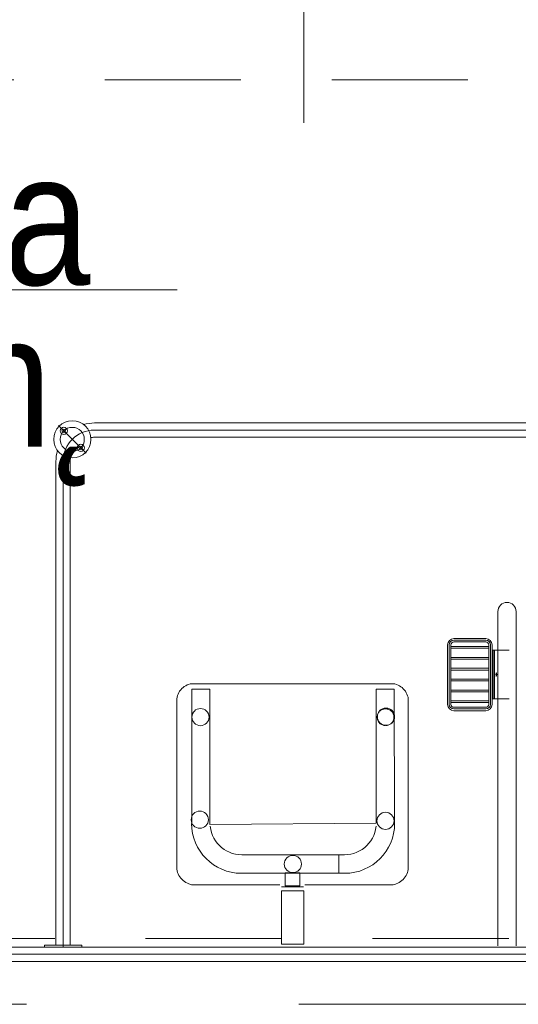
# Model space of a CAD drawing. Header units: centimetres. Extents: x -2424 to 1783, y 5 to 2907.
# Tile 56 of 94: x 663 to 750, y 1006 to 1178. Entities that reach past the tile are written whole.
import ezdxf

# ---------------------------------------------------------------- set-up
doc = ezdxf.new("R2010")
doc.units = ezdxf.units.CM
doc.linetypes.add('Długa kreska', pattern=[142.875, 95.25, -47.625])
doc.linetypes.add('Ponad', pattern=[39.688, 23.813, -15.875])
for name, color, linetype, lineweight in [('A-ANNO-NOTE', 131, 'Continuous', 9), ('A-AREA-IDEN', 2, 'Continuous', 13), ('A-DETL', 90, 'Continuous', 9), ('A-FLOR-OVHD', 1, 'Ponad', 9), ('A-WALL', 113, 'Continuous', 13), ('A-WALL-FNSH', 113, 'Continuous', 13), ('P-SANR-FIXT', 6, 'Continuous', 9)]:
    doc.layers.add(name, color=color, linetype=linetype, lineweight=lineweight)
doc.styles.add('Arial_10', font='arial.ttf', dxfattribs={"width": 0.85, "height": 23})

msp = doc.modelspace()

# ---------------------------------------------------------------- linework, layer by layer
at = {"layer": 'A-ANNO-NOTE', "color": 251, "lineweight": 9}
msp.add_line((712.38, 1159.83), (712.38, 1239.83), dxfattribs=at)
msp.add_line((712.38, 1159.83), (712.38, 1239.83), dxfattribs=at)
at = {"layer": 'A-AREA-IDEN', "color": 251, "lineweight": 9}
msp.add_line((690.21, 1130.63), (600.46, 1130.63), dxfattribs=at)
at = {"layer": 'A-DETL', "color": 251, "linetype": 'Długa kreska', "lineweight": 9}
msp.add_line((1235.38, 1005.83), (294.38, 1005.83), dxfattribs=at)
at = {"layer": 'A-FLOR-OVHD', "color": 251, "lineweight": 9}
for p, q in [((637.87, 1167.33), (787.87, 1167.33)), ((787.87, 1017.33), (637.87, 1017.33))]:
    msp.add_line(p, q, dxfattribs=at)
at = {"layer": 'A-WALL', "color": 251, "lineweight": 9}
for p, q in [((558.38, 1013.33), (852.88, 1013.33)), ((851.63, 1014.58), (559.63, 1014.58))]:
    msp.add_line(p, q, dxfattribs=at)
at = {"layer": 'A-WALL-FNSH', "color": 251, "lineweight": 9}
msp.add_line((850.38, 1015.83), (560.88, 1015.83), dxfattribs=at)
at = {"layer": 'P-SANR-FIXT', "color": 251, "lineweight": 9}
for p, q in [((674.32, 1102.08), (669.44, 1106.95)), ((675.77, 1107.38), (756.68, 1107.38)), ((756.68, 1106.13), (675.77, 1106.13)), ((675.77, 1104.88), (756.68, 1104.88)), ((670.27, 1015.83), (670.27, 1100.83)), ((669.02, 1016.13), (669.02, 1100.63)), ((671.52, 1016.13), (671.52, 1100.63)), ((746.28, 1074.43), (746.28, 1016.03)), ((749.48, 1016.03), (749.48, 1074.43)), ((737.49, 1058.22), (737.49, 1068.62)), ((737.79, 1058.22), (737.79, 1068.62)), ((738.09, 1058.22), (738.09, 1068.62)), ((744.69, 1068.32), (738.09, 1068.32)), ((738.59, 1069.72), (744.19, 1069.72)), ((738.59, 1069.42), (744.19, 1069.42)), ((738.59, 1069.12), (744.19, 1069.12)), ((744.69, 1068.62), (744.69, 1058.22)), ((744.99, 1068.62), (744.99, 1058.22)), ((745.29, 1068.62), (745.29, 1058.22)), ((744.69, 1068.02), (738.09, 1068.02)), ((744.69, 1066.42), (738.09, 1066.42)), ((745.29, 1067.67), (748.29, 1067.67)), ((745.49, 1067.67), (745.49, 1059.17)), ((745.69, 1067.67), (745.69, 1059.17)), ((744.69, 1066.12), (738.09, 1066.12)), ((744.69, 1064.52), (738.09, 1064.52)), ((744.69, 1064.22), (738.09, 1064.22)), ((691.46, 1061.33), (691.24, 1061.16)), ((691.71, 1061.48), (691.46, 1061.33)), ((691.96, 1061.61), (691.71, 1061.48)), ((692.22, 1061.71), (691.96, 1061.61)), ((692.49, 1061.79), (692.22, 1061.71)), ((692.77, 1061.83), (692.49, 1061.79)), ((693.05, 1061.83), (692.77, 1061.83)), ((728.01, 1061.83), (693.05, 1061.83)), ((728.29, 1061.78), (728.01, 1061.83)), ((728.56, 1061.7), (728.29, 1061.78)), ((728.83, 1061.6), (728.56, 1061.7)), ((729.08, 1061.47), (728.83, 1061.6)), ((729.32, 1061.31), (729.08, 1061.47)), ((729.55, 1061.14), (729.32, 1061.31)), ((744.69, 1062.62), (738.09, 1062.62)), ((744.69, 1062.32), (738.09, 1062.32)), ((690.26, 1059.77), (690.19, 1059.49)), ((690.37, 1060.03), (690.26, 1059.77)), ((690.5, 1060.29), (690.37, 1060.03)), ((690.65, 1060.53), (690.5, 1060.29)), ((690.83, 1060.76), (690.65, 1060.53)), ((691.02, 1060.97), (690.83, 1060.76)), ((691.24, 1061.16), (691.02, 1060.97)), ((695.95, 1060.85), (692.81, 1060.85)), ((692.81, 1037.45), (692.81, 1060.85)), ((695.95, 1060.85), (695.95, 1037.26)), ((725.02, 1060.85), (728.17, 1060.85)), ((725.02, 1037.45), (725.02, 1060.85)), ((728.17, 1060.85), (728.24, 1037.42)), ((729.76, 1060.94), (729.55, 1061.14)), ((729.95, 1060.73), (729.76, 1060.94)), ((730.12, 1060.5), (729.95, 1060.73)), ((730.27, 1060.25), (730.12, 1060.5)), ((730.4, 1060), (730.27, 1060.25)), ((730.5, 1059.74), (730.4, 1060)), ((730.58, 1059.47), (730.5, 1059.74)), ((744.69, 1060.72), (738.09, 1060.72)), ((744.69, 1060.42), (738.09, 1060.42)), ((690.19, 1059.49), (690.14, 1059.21)), ((690.14, 1059.21), (690.14, 1029.68)), ((730.62, 1059.19), (730.58, 1059.47)), ((730.62, 1058.91), (730.62, 1059.19)), ((730.62, 1029.38), (730.62, 1058.91)), ((744.69, 1058.82), (738.09, 1058.82)), ((744.69, 1058.52), (738.09, 1058.52)), ((745.29, 1059.17), (748.29, 1059.17)), ((725.2, 1056.12), (725.19, 1055.97)), ((725.22, 1056.27), (725.2, 1056.12)), ((725.26, 1056.41), (725.22, 1056.27)), ((725.31, 1056.54), (725.26, 1056.41)), ((725.37, 1056.67), (725.31, 1056.54)), ((725.44, 1056.79), (725.37, 1056.67)), ((725.53, 1056.9), (725.44, 1056.79)), ((725.62, 1057.01), (725.53, 1056.9)), ((725.72, 1057.1), (725.62, 1057.01)), ((725.84, 1057.18), (725.72, 1057.1)), ((725.96, 1057.26), (725.84, 1057.18)), ((726.09, 1057.32), (725.96, 1057.26)), ((726.22, 1057.37), (726.09, 1057.32)), ((726.36, 1057.41), (726.22, 1057.37)), ((726.51, 1057.43), (726.36, 1057.41)), ((726.65, 1057.44), (726.51, 1057.43)), ((726.8, 1057.43), (726.65, 1057.44)), ((726.95, 1057.41), (726.8, 1057.43)), ((727.09, 1057.37), (726.95, 1057.41)), ((727.22, 1057.32), (727.09, 1057.37)), ((727.35, 1057.26), (727.22, 1057.32)), ((727.47, 1057.18), (727.35, 1057.26)), ((727.59, 1057.1), (727.47, 1057.18)), ((727.69, 1057.01), (727.59, 1057.1)), ((727.78, 1056.9), (727.69, 1057.01)), ((727.87, 1056.79), (727.78, 1056.9)), ((727.94, 1056.67), (727.87, 1056.79)), ((728, 1056.54), (727.94, 1056.67)), ((728.05, 1056.41), (728, 1056.54)), ((728.09, 1056.27), (728.05, 1056.41)), ((728.11, 1056.12), (728.09, 1056.27)), ((728.12, 1055.97), (728.11, 1056.12)), ((744.19, 1057.72), (738.59, 1057.72)), ((744.19, 1057.42), (738.59, 1057.42)), ((744.19, 1057.12), (738.59, 1057.12)), ((725.19, 1055.97), (725.2, 1055.82)), ((725.2, 1055.82), (725.22, 1055.68)), ((725.22, 1055.68), (725.26, 1055.54)), ((725.26, 1055.54), (725.31, 1055.4)), ((725.31, 1055.4), (725.37, 1055.27)), ((725.37, 1055.27), (725.44, 1055.15)), ((725.44, 1055.15), (725.53, 1055.04)), ((725.53, 1055.04), (725.62, 1054.94)), ((725.62, 1054.94), (725.72, 1054.84)), ((725.72, 1054.84), (725.84, 1054.76)), ((725.84, 1054.76), (725.96, 1054.68)), ((725.96, 1054.68), (726.09, 1054.62)), ((726.09, 1054.62), (726.22, 1054.57)), ((726.22, 1054.57), (726.36, 1054.54)), ((726.36, 1054.54), (726.51, 1054.51)), ((726.65, 1054.51), (726.8, 1054.51)), ((726.8, 1054.51), (726.95, 1054.54)), ((726.95, 1054.54), (727.09, 1054.57)), ((727.09, 1054.57), (727.22, 1054.62)), ((727.22, 1054.62), (727.35, 1054.68)), ((727.35, 1054.68), (727.47, 1054.76)), ((727.47, 1054.76), (727.59, 1054.84)), ((727.59, 1054.84), (727.69, 1054.94)), ((727.69, 1054.94), (727.78, 1055.04)), ((727.78, 1055.04), (727.87, 1055.15)), ((727.87, 1055.15), (727.94, 1055.27)), ((727.94, 1055.27), (728, 1055.4)), ((728, 1055.4), (728.05, 1055.54)), ((728.05, 1055.54), (728.09, 1055.68)), ((728.09, 1055.68), (728.11, 1055.82)), ((728.11, 1055.82), (728.12, 1055.97)), ((692.73, 1037.42), (692.78, 1036.54)), ((695.95, 1037.26), (725.02, 1037.45)), ((728.24, 1037.42), (728.2, 1036.54)), ((692.78, 1036.54), (692.91, 1035.67)), ((692.91, 1035.67), (693.12, 1034.84)), ((696.08, 1036.37), (695.99, 1036.92)), ((696.21, 1035.84), (696.08, 1036.37)), ((696.4, 1035.33), (696.21, 1035.84)), ((724.58, 1035.33), (724.77, 1035.84)), ((724.77, 1035.84), (724.91, 1036.37)), ((724.91, 1036.37), (724.99, 1036.92)), ((728.07, 1035.67), (727.85, 1034.84)), ((728.2, 1036.54), (728.07, 1035.67)), ((693.12, 1034.84), (693.42, 1034.04)), ((693.42, 1034.04), (693.78, 1033.28)), ((696.63, 1034.85), (696.4, 1035.33)), ((696.91, 1034.39), (696.63, 1034.85)), ((697.23, 1033.96), (696.91, 1034.39)), ((697.59, 1033.57), (697.23, 1033.96)), ((723.39, 1033.57), (723.75, 1033.96)), ((723.75, 1033.96), (724.07, 1034.39)), ((724.07, 1034.39), (724.35, 1034.85)), ((724.35, 1034.85), (724.58, 1035.33)), ((727.56, 1034.04), (727.19, 1033.28)), ((727.85, 1034.84), (727.56, 1034.04)), ((693.78, 1033.28), (694.22, 1032.56)), ((694.22, 1032.56), (694.72, 1031.89)), ((697.98, 1033.21), (697.59, 1033.57)), ((698.41, 1032.89), (697.98, 1033.21)), ((698.87, 1032.61), (698.41, 1032.89)), ((699.35, 1032.38), (698.87, 1032.61)), ((699.86, 1032.19), (699.35, 1032.38)), ((700.39, 1032.05), (699.86, 1032.19)), ((700.94, 1031.97), (700.39, 1032.05)), ((720.04, 1031.97), (720.59, 1032.05)), ((720.59, 1032.05), (721.12, 1032.19)), ((721.12, 1032.19), (721.63, 1032.38)), ((721.63, 1032.38), (722.11, 1032.61)), ((722.11, 1032.61), (722.57, 1032.89)), ((722.57, 1032.89), (723, 1033.21)), ((723, 1033.21), (723.39, 1033.57)), ((726.76, 1032.56), (726.25, 1031.89)), ((727.19, 1033.28), (726.76, 1032.56)), ((694.72, 1031.89), (695.28, 1031.27)), ((695.28, 1031.27), (695.9, 1030.71)), ((695.9, 1030.71), (696.57, 1030.21)), ((701.5, 1031.94), (700.94, 1031.97)), ((719.1, 1031.94), (701.5, 1031.94)), ((718.47, 1031.94), (719.47, 1031.94)), ((718.47, 1028.72), (718.47, 1031.94)), ((719.47, 1031.94), (720.04, 1031.97)), ((725.08, 1030.71), (724.4, 1030.21)), ((725.69, 1031.27), (725.08, 1030.71)), ((726.25, 1031.89), (725.69, 1031.27)), ((690.14, 1029.68), (690.14, 1029.41)), ((690.14, 1029.41), (690.19, 1029.13)), ((690.19, 1029.13), (690.28, 1028.86)), ((690.28, 1028.86), (690.39, 1028.6)), ((690.39, 1028.6), (690.52, 1028.34)), ((696.57, 1030.21), (697.29, 1029.77)), ((697.29, 1029.77), (698.05, 1029.41)), ((698.05, 1029.41), (698.85, 1029.11)), ((698.85, 1029.11), (699.68, 1028.9)), ((699.68, 1028.9), (700.54, 1028.76)), ((700.54, 1028.76), (719.1, 1028.72)), ((709.08, 1028.77), (709.08, 1026.5)), ((711.69, 1028.77), (709.08, 1028.77)), ((711.69, 1026.5), (711.69, 1028.77)), ((720.43, 1028.76), (718.47, 1028.72)), ((721.3, 1028.9), (720.43, 1028.76)), ((722.13, 1029.11), (721.3, 1028.9)), ((722.93, 1029.41), (722.13, 1029.11)), ((723.69, 1029.77), (722.93, 1029.41)), ((724.4, 1030.21), (723.69, 1029.77)), ((730.26, 1028.32), (730.39, 1028.57)), ((730.39, 1028.57), (730.49, 1028.84)), ((730.49, 1028.84), (730.57, 1029.1)), ((730.57, 1029.1), (730.62, 1029.38)), ((690.52, 1028.34), (690.68, 1028.1)), ((690.68, 1028.1), (690.87, 1027.86)), ((690.87, 1027.86), (691.07, 1027.65)), ((691.07, 1027.65), (691.28, 1027.45)), ((691.28, 1027.45), (691.51, 1027.26)), ((691.51, 1027.26), (691.75, 1027.1)), ((691.75, 1027.1), (692, 1026.97)), ((692, 1026.97), (692.26, 1026.86)), ((692.26, 1026.86), (692.74, 1026.7)), ((728.27, 1026.77), (728.53, 1026.85)), ((728.53, 1026.85), (728.79, 1026.96)), ((728.79, 1026.96), (729.05, 1027.1)), ((729.05, 1027.1), (729.29, 1027.25)), ((729.29, 1027.25), (729.52, 1027.43)), ((729.52, 1027.43), (729.73, 1027.63)), ((729.73, 1027.63), (729.93, 1027.85)), ((729.93, 1027.85), (730.1, 1028.08)), ((730.1, 1028.08), (730.26, 1028.32)), ((692.52, 1026.77), (692.78, 1026.72)), ((692.74, 1026.7), (708.15, 1026.7)), ((712.34, 1025.62), (708.43, 1025.62)), ((708.43, 1016.34), (708.43, 1025.62)), ((708.44, 1026.37), (712.33, 1026.34)), ((709.08, 1026.5), (711.69, 1026.5)), ((712.34, 1016.34), (712.34, 1025.62)), ((712.56, 1026.7), (727.72, 1026.7)), ((727.72, 1026.7), (727.99, 1026.72)), ((727.99, 1026.72), (728.27, 1026.77)), ((667.02, 1016.13), (673.52, 1016.13)), ((667.02, 1015.83), (667.02, 1016.13)), ((673.52, 1016.13), (673.52, 1015.83)), ((708.43, 1016.34), (712.34, 1016.34))]:
    msp.add_line(p, q, dxfattribs=at)
for centre, radius in [((671.88, 1104.51), 3.25), ((670.4, 1106), 0.62), ((671.88, 1104.51), 2.1), ((670.4, 1106), 0.32), ((673.37, 1103.03), 0.62), ((673.37, 1103.03), 0.32), ((694.29, 1056), 1.5), ((726.73, 1056.07), 1.5), ((694.17, 1038.07), 1.5), ((726.64, 1037.88), 1.5), ((710.45, 1030.33), 1.5)]:
    msp.add_circle(centre, radius, dxfattribs=at)
for centre, radius, start, end in [((675.77, 1100.63), 5.5, 90, 180), ((675.77, 1100.63), 6.75, 90, 106.4965), ((675.77, 1100.63), 4.25, 90, 98.8511), ((675.77, 1100.63), 6.75, 163.5035, 180), ((675.77, 1100.63), 4.25, 171.1489, 180), ((747.88, 1074.43), 1.6, 0, 180), ((738.59, 1068.62), 1.1, 90, 180), ((738.59, 1068.62), 0.8, 90, 180), ((738.59, 1068.62), 0.5, 90, 180), ((744.19, 1068.62), 1.1, 0, 90), ((744.19, 1068.62), 0.8, 0, 90), ((744.19, 1068.62), 0.5, 0, 90), ((738.59, 1058.22), 1.1, 180, 270), ((738.59, 1058.22), 0.8, 180, 270), ((738.59, 1058.22), 0.5, 180, 270), ((744.19, 1058.22), 0.5, 270, 0), ((744.19, 1058.22), 0.8, 270, 0), ((744.19, 1058.22), 1.1, 270, 0)]:
    msp.add_arc(centre, radius, start, end, dxfattribs=at)
msp.add_ellipse((746.02, 1063.42), major_axis=(0, -0.325), ratio=0.224951, dxfattribs=at)

# ---------------------------------------------------------------- texts
at = {"layer": 'A-AREA-IDEN', "color": 251, "lineweight": 9, "style": 'Arial_10', "width": 0.85}
for s, p in [('6.08a', (606.69, 1131.51)), ('4.5 m˛', (600.04, 1103.24))]:
    msp.add_text(s, height=23, dxfattribs=at).set_placement(p)

doc.saveas('drawing.dxf')
